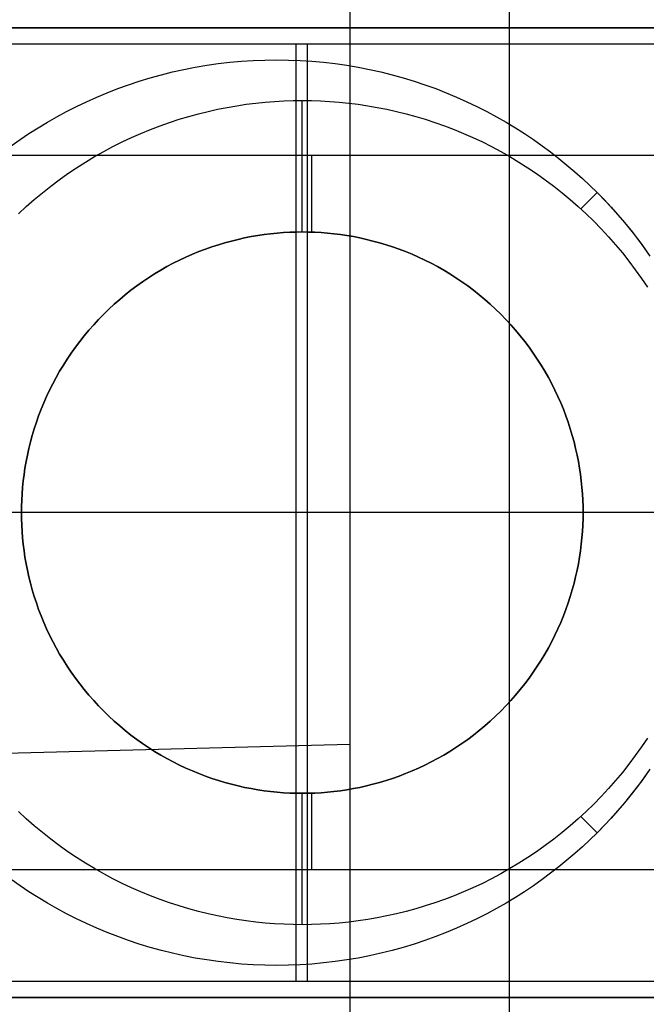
# Model space of a CAD drawing. Header units: millimetres. Extents: x -15 to 7, y 1 to 148.
# Tile 226 of 256: x -2.79 to -0.34, y 77.91 to 81.77. Entities that reach past the tile are written whole.
import ezdxf

# ---------------------------------------------------------------- set-up
doc = ezdxf.new("R2010")
doc.units = ezdxf.units.MM
doc.header["$MEASUREMENT"] = 0
doc.layers.add('Default', color=7, linetype='Continuous', true_color=0x000000)
doc.layers.add('Layer 01', color=7, linetype='Continuous', true_color=0x000000)

msp = doc.modelspace()

# ---------------------------------------------------------------- linework, layer by layer
at = {"layer": 'Default', "color": 7, "true_color": 0xffffff}
for points in [[(-0.8747, 64.8576), (-0.8747, 113.8766)], [(-1.4997, 113.8602), (-1.4997, 64.874)], [(-1.4997, 108.8312), (-1.4997, 61.875)], [(-1.4997, 107.6335), (-1.4997, 71.1007)], [(-3.7497, 78.8735), (-1.4997, 78.9325)]]:
    msp.add_lwpolyline(points, dxfattribs=at)
at = {"layer": 'Default', "color": 7, "true_color": 0xffffff, "extrusion": (0, 1, 0)}
msp.add_lwpolyline([(0.2497, -100.9118), (5.3497, -100.7782)], dxfattribs=at)
at = {"layer": 'Default', "color": 7, "true_color": 0xffffff, "extrusion": (1, 0, 0)}
msp.add_lwpolyline([(76.1325, -92.1459), (76.1946, -92.1452), (76.2573, -92.1431), (76.3205, -92.1396), (76.3841, -92.1346), (76.4481, -92.1281), (76.5124, -92.12), (76.5771, -92.1104), (76.642, -92.0992), (76.7071, -92.0863), (76.7723, -92.0718), (76.8376, -92.0557), (76.9029, -92.0378), (76.9682, -92.0183), (77.0334, -91.997), (77.0984, -91.974), (77.1631, -91.9493), (77.2276, -91.9229), (77.2917, -91.8947), (77.3553, -91.8647), (77.4185, -91.8331), (77.4811, -91.7997), (77.543, -91.7647), (77.6042, -91.7279), (77.6647, -91.6895), (77.7242, -91.6494), (77.7829, -91.6078), (77.8406, -91.5645), (77.8973, -91.5197), (77.9529, -91.4734), (78.0073, -91.4256), (78.0605, -91.3764), (78.1124, -91.3258), (78.163, -91.2739), (78.2122, -91.2207), (78.2599, -91.1663), (78.3063, -91.1107), (78.3511, -91.0541), (78.3943, -90.9964), (78.436, -90.9377), (78.4761, -90.8781), (78.5145, -90.8176), (78.5512, -90.7564), (78.5863, -90.6945), (78.6197, -90.6319), (78.6513, -90.5688), (78.6812, -90.5051), (78.7094, -90.441), (78.7359, -90.3766), (78.7606, -90.3118), (78.7836, -90.2468), (78.8048, -90.1816), (78.8244, -90.1163), (78.8422, -90.051), (78.8584, -89.9857), (78.8729, -89.9205), (78.8857, -89.8554), (78.8969, -89.7905), (78.9066, -89.7258), (78.9146, -89.6615), (78.9211, -89.5975), (78.9261, -89.5339), (78.9297, -89.4707), (78.9318, -89.408), (78.9325, -89.3459), (78.9318, -89.2838), (78.9297, -89.2211), (78.9261, -89.1579), (78.9211, -89.0943), (78.9146, -89.0303), (78.9066, -88.966), (78.8969, -88.9013), (78.8857, -88.8364), (78.8729, -88.7713), (78.8584, -88.7061), (78.8422, -88.6408), (78.8244, -88.5755), (78.8048, -88.5102), (78.7836, -88.445), (78.7606, -88.38), (78.7359, -88.3152), (78.7094, -88.2508), (78.6812, -88.1867), (78.6513, -88.123), (78.6197, -88.0599), (78.5863, -87.9973), (78.5512, -87.9354), (78.5145, -87.8742), (78.4761, -87.8137), (78.436, -87.7541), (78.3943, -87.6954), (78.3511, -87.6377), (78.3063, -87.5811), (78.2599, -87.5255), (78.2122, -87.4711), (78.163, -87.4179), (78.1124, -87.366), (78.0605, -87.3154), (78.0073, -87.2662), (77.9529, -87.2184), (77.8973, -87.1721), (77.8406, -87.1273), (77.7829, -87.084), (77.7242, -87.0424), (77.6647, -87.0023), (77.6042, -86.9639), (77.543, -86.9271), (77.4811, -86.8921), (77.4185, -86.8587), (77.3553, -86.8271), (77.2917, -86.7971), (77.2276, -86.7689), (77.1631, -86.7425), (77.0984, -86.7178), (77.0334, -86.6948), (76.9682, -86.6735), (76.9029, -86.654), (76.8376, -86.6361), (76.7723, -86.62), (76.7071, -86.6055), (76.642, -86.5926), (76.5771, -86.5814), (76.5124, -86.5718), (76.4481, -86.5637), (76.3841, -86.5572), (76.3205, -86.5522), (76.2573, -86.5487), (76.1946, -86.5466), (76.1325, -86.5459)], dxfattribs=at)
at = {"layer": 'Default', "color": 7, "true_color": 0xffffff, "extrusion": (1, 8.28335e-17, 7.92353e-17)}
msp.add_lwpolyline([(76.1325, -92.1164), (76.194, -92.1158), (76.256, -92.1137), (76.3185, -92.1102), (76.3814, -92.1052), (76.4447, -92.0988), (76.5084, -92.0908), (76.5724, -92.0813), (76.6366, -92.0702), (76.701, -92.0575), (76.7656, -92.0431), (76.8302, -92.0272), (76.8948, -92.0095), (76.9594, -91.9902), (77.0239, -91.9691), (77.0882, -91.9464), (77.1523, -91.9219), (77.2161, -91.8957), (77.2795, -91.8679), (77.3425, -91.8382), (77.405, -91.8069), (77.4669, -91.7739), (77.5282, -91.7392), (77.5887, -91.7028), (77.6485, -91.6648), (77.7075, -91.6252), (77.7656, -91.584), (77.8227, -91.5412), (77.8787, -91.4968), (77.9337, -91.451), (77.9875, -91.4037), (78.0402, -91.355), (78.0915, -91.305), (78.1416, -91.2536), (78.1903, -91.201), (78.2376, -91.1471), (78.2834, -91.0922), (78.3277, -91.0361), (78.3705, -90.979), (78.4118, -90.9209), (78.4514, -90.862), (78.4894, -90.8022), (78.5258, -90.7416), (78.5605, -90.6803), (78.5935, -90.6184), (78.6248, -90.5559), (78.6544, -90.4929), (78.6823, -90.4295), (78.7085, -90.3657), (78.7329, -90.3016), (78.7557, -90.2373), (78.7767, -90.1728), (78.7961, -90.1082), (78.8137, -90.0436), (78.8297, -89.979), (78.844, -89.9144), (78.8568, -89.85), (78.8679, -89.7858), (78.8774, -89.7219), (78.8854, -89.6582), (78.8918, -89.5948), (78.8968, -89.5319), (78.9003, -89.4694), (78.9023, -89.4074), (78.903, -89.3459), (78.9023, -89.2844), (78.9003, -89.2224), (78.8968, -89.1599), (78.8918, -89.097), (78.8854, -89.0336), (78.8774, -88.97), (78.8679, -88.906), (78.8568, -88.8418), (78.844, -88.7774), (78.8297, -88.7128), (78.8137, -88.6482), (78.7961, -88.5836), (78.7767, -88.519), (78.7557, -88.4545), (78.7329, -88.3902), (78.7085, -88.3261), (78.6823, -88.2623), (78.6544, -88.1989), (78.6248, -88.1359), (78.5935, -88.0734), (78.5605, -88.0115), (78.5258, -87.9502), (78.4894, -87.8896), (78.4514, -87.8298), (78.4118, -87.7709), (78.3705, -87.7128), (78.3277, -87.6557), (78.2834, -87.5996), (78.2376, -87.5447), (78.1903, -87.4908), (78.1416, -87.4382), (78.0915, -87.3868), (78.0402, -87.3368), (77.9875, -87.2881), (77.9337, -87.2408), (77.8787, -87.195), (77.8227, -87.1506), (77.7656, -87.1078), (77.7075, -87.0666), (77.6485, -87.027), (77.5887, -86.989), (77.5282, -86.9526), (77.4669, -86.9179), (77.405, -86.8849), (77.3425, -86.8536), (77.2795, -86.824), (77.2161, -86.7961), (77.1523, -86.7699), (77.0882, -86.7454), (77.0239, -86.7227), (76.9594, -86.7016), (76.8948, -86.6823), (76.8302, -86.6646), (76.7656, -86.6487), (76.701, -86.6343), (76.6366, -86.6216), (76.5724, -86.6105), (76.5084, -86.601), (76.4447, -86.593), (76.3814, -86.5866), (76.3185, -86.5816), (76.256, -86.5781), (76.194, -86.576), (76.1325, -86.5754)], dxfattribs=at)
at = {"layer": 'Layer 01'}
for points in [[(3.8392, 81.7401), (-4.1566, 81.7401)], [(3.8392, 81.7401), (-4.1566, 81.7401)], [(3.8392, 81.7401), (-3.9765, 81.7401)], [(3.8392, 81.7401), (-3.9765, 81.7401)], [(-3.1984, 81.7401), (2.9016, 81.7401)], [(-3.1984, 81.7401), (2.9016, 81.7401)], [(0.2355, 81.6765), (-3.5692, 81.6765)], [(-0.3386, 81.6765), (-3.0832, 81.6765)], [(-1.7109, 81.6765), (-1.7109, 78.0037)], [(-1.6669, 81.6765), (-1.6669, 78.0037)], [(-2.8257, 81.2781), (-2.7916, 81.3021), (-2.7567, 81.3255), (-2.721, 81.3483), (-2.6845, 81.3703), (-2.6472, 81.3916), (-2.6092, 81.4121), (-2.5704, 81.4318), (-2.531, 81.4506), (-2.4909, 81.4685), (-2.4502, 81.4856), (-2.4088, 81.5016), (-2.3669, 81.5168), (-2.3244, 81.5309), (-2.2814, 81.544), (-2.238, 81.556), (-2.1941, 81.567), (-2.1498, 81.5768), (-2.1051, 81.5856), (-2.0601, 81.5932), (-2.0149, 81.5997), (-1.9694, 81.605), (-1.9238, 81.6091), (-1.878, 81.6121), (-1.8321, 81.6139), (-1.7862, 81.6145), (-1.7402, 81.6139), (-1.6944, 81.6121), (-1.6486, 81.6091), (-1.6029, 81.605), (-1.5575, 81.5997), (-1.5122, 81.5932), (-1.4672, 81.5856), (-1.4226, 81.5768), (-1.3783, 81.567), (-1.3344, 81.556), (-1.2909, 81.544), (-1.2479, 81.5309), (-1.2055, 81.5168), (-1.1635, 81.5016), (-1.1222, 81.4856), (-1.0814, 81.4685), (-1.0413, 81.4506), (-1.0019, 81.4318), (-0.9632, 81.4121), (-0.9252, 81.3916), (-0.8879, 81.3703), (-0.8514, 81.3483), (-0.8157, 81.3255), (-0.7807, 81.3021), (-0.7466, 81.2781), (-0.7134, 81.2534), (-0.6809, 81.2282), (-0.6493, 81.2024), (-0.6186, 81.1762), (-0.5887, 81.1495), (-0.5597, 81.1223), (-0.5315, 81.0948), (-0.504, 81.0666), (-0.4768, 81.0376), (-0.4501, 81.0077), (-0.4238, 80.977), (-0.3981, 80.9454), (-0.3728, 80.9129), (-0.3482, 80.8796), (-0.3241, 80.8455)], [(-2.8257, 81.2781), (-2.7916, 81.3021), (-2.7567, 81.3255), (-2.721, 81.3483), (-2.6845, 81.3703), (-2.6472, 81.3916), (-2.6092, 81.4121), (-2.5704, 81.4318), (-2.531, 81.4506), (-2.4909, 81.4685), (-2.4502, 81.4856), (-2.4088, 81.5016), (-2.3669, 81.5168), (-2.3244, 81.5309), (-2.2814, 81.544), (-2.238, 81.556), (-2.1941, 81.567), (-2.1498, 81.5768), (-2.1051, 81.5856), (-2.0601, 81.5932), (-2.0149, 81.5997), (-1.9694, 81.605), (-1.9238, 81.6091), (-1.878, 81.6121), (-1.8321, 81.6139), (-1.7862, 81.6145), (-1.7402, 81.6139), (-1.6944, 81.6121), (-1.6486, 81.6091), (-1.6029, 81.605), (-1.5575, 81.5997), (-1.5122, 81.5932), (-1.4672, 81.5856), (-1.4226, 81.5768), (-1.3783, 81.567), (-1.3344, 81.556), (-1.2909, 81.544), (-1.2479, 81.5309), (-1.2055, 81.5168), (-1.1635, 81.5016), (-1.1222, 81.4856), (-1.0814, 81.4685), (-1.0413, 81.4506), (-1.0019, 81.4318), (-0.9632, 81.4121), (-0.9252, 81.3916), (-0.8879, 81.3703), (-0.8514, 81.3483), (-0.8157, 81.3255), (-0.7807, 81.3021), (-0.7466, 81.2781), (-0.7134, 81.2534), (-0.6809, 81.2282), (-0.6493, 81.2024), (-0.6186, 81.1762), (-0.5887, 81.1495), (-0.5597, 81.1223), (-0.5315, 81.0948), (-0.4949, 81.0571), (-0.459, 81.0178), (-0.4239, 80.9771), (-0.3897, 80.9348), (-0.3565, 80.891), (-0.3243, 80.8458)], [(-2.8257, 81.2781), (-2.7916, 81.3021), (-2.7567, 81.3255), (-2.721, 81.3483), (-2.6845, 81.3703), (-2.6472, 81.3916), (-2.6092, 81.4121), (-2.5704, 81.4318), (-2.531, 81.4506), (-2.4909, 81.4685), (-2.4502, 81.4856), (-2.4088, 81.5016), (-2.3669, 81.5168), (-2.3244, 81.5309), (-2.2814, 81.544), (-2.238, 81.556), (-2.1941, 81.567), (-2.1498, 81.5768), (-2.1051, 81.5856), (-2.0601, 81.5932), (-2.0149, 81.5997), (-1.9694, 81.605), (-1.9238, 81.6091), (-1.878, 81.6121), (-1.8321, 81.6139), (-1.7862, 81.6145), (-1.7402, 81.6139), (-1.6944, 81.6121), (-1.6486, 81.6091), (-1.6029, 81.605), (-1.5575, 81.5997), (-1.5122, 81.5932), (-1.4672, 81.5856), (-1.4226, 81.5768), (-1.3783, 81.567), (-1.3344, 81.556), (-1.2909, 81.544), (-1.2479, 81.5309), (-1.2055, 81.5168), (-1.1635, 81.5016), (-1.1222, 81.4856), (-1.0814, 81.4685), (-1.0413, 81.4506), (-1.0019, 81.4318), (-0.9632, 81.4121), (-0.9252, 81.3916), (-0.8879, 81.3703), (-0.8514, 81.3483), (-0.8157, 81.3255), (-0.7807, 81.3021), (-0.7466, 81.2781), (-0.7134, 81.2534), (-0.6809, 81.2282), (-0.6493, 81.2024), (-0.6186, 81.1762), (-0.5887, 81.1495), (-0.5597, 81.1223), (-0.5315, 81.0948), (-0.504, 81.0666), (-0.4768, 81.0376), (-0.4501, 81.0077), (-0.4238, 80.977), (-0.3981, 80.9454), (-0.3728, 80.9129), (-0.3482, 80.8796), (-0.3241, 80.8455)], [(-2.7982, 81.0113), (-2.7675, 81.0396), (-2.7362, 81.0672), (-2.7041, 81.0939), (-2.6714, 81.1198), (-2.6381, 81.1447), (-2.6043, 81.1687), (-2.5699, 81.1918), (-2.5351, 81.214), (-2.4998, 81.2352), (-2.464, 81.2554), (-2.4279, 81.2747), (-2.3915, 81.2929), (-2.3548, 81.3102), (-2.3178, 81.3265), (-2.2807, 81.3417), (-2.2433, 81.356), (-2.2058, 81.3692), (-2.1682, 81.3815), (-2.1306, 81.3928), (-2.0929, 81.4031), (-2.0552, 81.4124), (-2.0176, 81.4207), (-1.98, 81.4281), (-1.9426, 81.4346), (-1.9053, 81.4402), (-1.8682, 81.4448), (-1.8313, 81.4486), (-1.7946, 81.4515), (-1.7582, 81.4535), (-1.722, 81.4547), (-1.6862, 81.4551), (-1.6503, 81.4547), (-1.6142, 81.4535), (-1.5777, 81.4515), (-1.5411, 81.4486), (-1.5041, 81.4448), (-1.467, 81.4402), (-1.4297, 81.4346), (-1.3923, 81.4281), (-1.3548, 81.4207), (-1.3171, 81.4124), (-1.2795, 81.4031), (-1.2418, 81.3928), (-1.2041, 81.3815), (-1.1665, 81.3692), (-1.1291, 81.356), (-1.0917, 81.3417), (-1.0545, 81.3265), (-1.0175, 81.3102), (-0.9808, 81.2929), (-0.9444, 81.2747), (-0.9083, 81.2554), (-0.8726, 81.2352), (-0.8373, 81.214), (-0.8024, 81.1918), (-0.7681, 81.1687), (-0.7342, 81.1447), (-0.7009, 81.1198), (-0.6682, 81.0939), (-0.6362, 81.0672), (-0.6048, 81.0396), (-0.5741, 81.0113), (-0.5442, 80.9821), (-0.515, 80.9521), (-0.4866, 80.9215), (-0.4591, 80.8901), (-0.4324, 80.858), (-0.4065, 80.8253), (-0.3816, 80.7921), (-0.3575, 80.7582), (-0.3344, 80.7238)], [(-1.6862, 80.9401), (-1.6862, 81.4551)], [(0.3516, 81.2401), (-3.6484, 81.2401)], [(0.3516, 81.2401), (-3.6484, 81.2401)], [(0.3516, 81.2401), (-3.6484, 81.2401)], [(-1.6484, 80.9394), (-1.6484, 81.2401)], [(-0.5953, 81.031), (-0.5315, 81.0948)], [(0.2355, 79.8401), (-3.5692, 79.8401)], [(-2.7862, 79.8401), (-3.3012, 79.8401)], [(-2.7862, 79.8401), (-3.2485, 79.8401)], [(-0.3386, 79.8401), (-3.0832, 79.8401)], [(-0.0712, 79.8401), (-0.5862, 79.8401)], [(0.3516, 79.8401), (-0.5862, 79.8401)], [(-0.3344, 78.9563), (-0.3575, 78.922), (-0.3816, 78.8881), (-0.4065, 78.8548), (-0.4324, 78.8222), (-0.4591, 78.7901), (-0.4866, 78.7587), (-0.515, 78.7281), (-0.5442, 78.6981), (-0.5741, 78.6689), (-0.6048, 78.6405), (-0.6362, 78.613), (-0.6682, 78.5863), (-0.7009, 78.5604), (-0.7342, 78.5355), (-0.7681, 78.5114), (-0.8024, 78.4883), (-0.8373, 78.4662), (-0.8726, 78.445), (-0.9083, 78.4248), (-0.9444, 78.4055), (-0.9808, 78.3873), (-1.0175, 78.37), (-1.0545, 78.3537), (-1.0917, 78.3385), (-1.1291, 78.3242), (-1.1665, 78.311), (-1.2041, 78.2987), (-1.2418, 78.2874), (-1.2795, 78.2771), (-1.3171, 78.2678), (-1.3548, 78.2595), (-1.3923, 78.252), (-1.4297, 78.2456), (-1.467, 78.24), (-1.5041, 78.2354), (-1.5411, 78.2316), (-1.5777, 78.2287), (-1.6142, 78.2267), (-1.6503, 78.2255), (-1.6862, 78.2251), (-1.722, 78.2255), (-1.7582, 78.2267), (-1.7946, 78.2287), (-1.8313, 78.2316), (-1.8682, 78.2354), (-1.9053, 78.24), (-1.9426, 78.2456), (-1.98, 78.252), (-2.0176, 78.2595), (-2.0552, 78.2678), (-2.0929, 78.2771), (-2.1306, 78.2874), (-2.1682, 78.2987), (-2.2058, 78.311), (-2.2433, 78.3242), (-2.2807, 78.3385), (-2.3178, 78.3537), (-2.3548, 78.37), (-2.3915, 78.3873), (-2.4279, 78.4055), (-2.464, 78.4248), (-2.4998, 78.445), (-2.5351, 78.4662), (-2.5699, 78.4883), (-2.6043, 78.5114), (-2.6381, 78.5355), (-2.6714, 78.5604), (-2.7041, 78.5863), (-2.7362, 78.613), (-2.7675, 78.6405), (-2.7982, 78.6689)], [(-0.3241, 78.8347), (-0.3482, 78.8006), (-0.3728, 78.7673), (-0.3981, 78.7348), (-0.4238, 78.7032), (-0.4501, 78.6725), (-0.4768, 78.6426), (-0.504, 78.6136), (-0.5315, 78.5854), (-0.5597, 78.5579), (-0.5887, 78.5307), (-0.6186, 78.504), (-0.6493, 78.4777), (-0.6809, 78.452), (-0.7134, 78.4268), (-0.7466, 78.4021), (-0.7807, 78.3781), (-0.8157, 78.3546), (-0.8514, 78.3319), (-0.8879, 78.3099), (-0.9252, 78.2886), (-0.9632, 78.2681), (-1.0019, 78.2484), (-1.0413, 78.2296), (-1.0814, 78.2117), (-1.1222, 78.1946), (-1.1635, 78.1785), (-1.2055, 78.1634), (-1.2479, 78.1493), (-1.2909, 78.1362), (-1.3344, 78.1242), (-1.3783, 78.1132), (-1.4226, 78.1034), (-1.4672, 78.0946), (-1.5122, 78.087), (-1.5575, 78.0805), (-1.6029, 78.0752), (-1.6486, 78.071), (-1.6944, 78.0681), (-1.7402, 78.0663), (-1.7862, 78.0657), (-1.8321, 78.0663), (-1.878, 78.0681), (-1.9238, 78.071), (-1.9694, 78.0752), (-2.0149, 78.0805), (-2.0601, 78.087), (-2.1051, 78.0946), (-2.1498, 78.1034), (-2.1941, 78.1132), (-2.238, 78.1242), (-2.2814, 78.1362), (-2.3244, 78.1493), (-2.3669, 78.1634), (-2.4088, 78.1785), (-2.4502, 78.1946), (-2.4909, 78.2117), (-2.531, 78.2296), (-2.5704, 78.2484), (-2.6092, 78.2681), (-2.6472, 78.2886), (-2.6845, 78.3099), (-2.721, 78.3319), (-2.7567, 78.3546), (-2.7916, 78.3781), (-2.8257, 78.4021)], [(-0.3241, 78.8347), (-0.3482, 78.8006), (-0.3728, 78.7673), (-0.3981, 78.7348), (-0.4238, 78.7032), (-0.4501, 78.6725), (-0.4768, 78.6426), (-0.504, 78.6136), (-0.5315, 78.5854), (-0.5597, 78.5579), (-0.5887, 78.5307), (-0.6186, 78.504), (-0.6493, 78.4777), (-0.6809, 78.452), (-0.7134, 78.4268), (-0.7466, 78.4021), (-0.7807, 78.3781), (-0.8157, 78.3546), (-0.8514, 78.3319), (-0.8879, 78.3099), (-0.9252, 78.2886), (-0.9632, 78.2681), (-1.0019, 78.2484), (-1.0413, 78.2296), (-1.0814, 78.2117), (-1.1222, 78.1946), (-1.1635, 78.1785), (-1.2055, 78.1634), (-1.2479, 78.1493), (-1.2909, 78.1362), (-1.3344, 78.1242), (-1.3783, 78.1132), (-1.4226, 78.1034), (-1.4672, 78.0946), (-1.5122, 78.087), (-1.5575, 78.0805), (-1.6029, 78.0752), (-1.6486, 78.071), (-1.6944, 78.0681), (-1.7402, 78.0663), (-1.7862, 78.0657), (-1.8321, 78.0663), (-1.878, 78.0681), (-1.9238, 78.071), (-1.9694, 78.0752), (-2.0149, 78.0805), (-2.0601, 78.087), (-2.1051, 78.0946), (-2.1498, 78.1034), (-2.1941, 78.1132), (-2.238, 78.1242), (-2.2814, 78.1362), (-2.3244, 78.1493), (-2.3669, 78.1634), (-2.4088, 78.1785), (-2.4502, 78.1946), (-2.4909, 78.2117), (-2.531, 78.2296), (-2.5704, 78.2484), (-2.6092, 78.2681), (-2.6472, 78.2886), (-2.6845, 78.3099), (-2.721, 78.3319), (-2.7567, 78.3546), (-2.7916, 78.3781), (-2.8257, 78.4021)], [(-0.3243, 78.8344), (-0.3565, 78.7891), (-0.3897, 78.7454), (-0.4239, 78.7031), (-0.459, 78.6623), (-0.4949, 78.6231), (-0.5315, 78.5854), (-0.5597, 78.5579), (-0.5887, 78.5307), (-0.6186, 78.504), (-0.6493, 78.4777), (-0.6809, 78.452), (-0.7134, 78.4268), (-0.7466, 78.4021), (-0.7807, 78.3781), (-0.8157, 78.3546), (-0.8514, 78.3319), (-0.8879, 78.3099), (-0.9252, 78.2886), (-0.9632, 78.2681), (-1.0019, 78.2484), (-1.0413, 78.2296), (-1.0814, 78.2117), (-1.1222, 78.1946), (-1.1635, 78.1785), (-1.2055, 78.1634), (-1.2479, 78.1493), (-1.2909, 78.1362), (-1.3344, 78.1242), (-1.3783, 78.1132), (-1.4226, 78.1034), (-1.4672, 78.0946), (-1.5122, 78.087), (-1.5575, 78.0805), (-1.6029, 78.0752), (-1.6486, 78.071), (-1.6944, 78.0681), (-1.7402, 78.0663), (-1.7862, 78.0657), (-1.8321, 78.0663), (-1.878, 78.0681), (-1.9238, 78.071), (-1.9694, 78.0752), (-2.0149, 78.0805), (-2.0601, 78.087), (-2.1051, 78.0946), (-2.1498, 78.1034), (-2.1941, 78.1132), (-2.238, 78.1242), (-2.2814, 78.1362), (-2.3244, 78.1493), (-2.3669, 78.1634), (-2.4088, 78.1785), (-2.4502, 78.1946), (-2.4909, 78.2117), (-2.531, 78.2296), (-2.5704, 78.2484), (-2.6092, 78.2681), (-2.6472, 78.2886), (-2.6845, 78.3099), (-2.721, 78.3319), (-2.7567, 78.3546), (-2.7916, 78.3781), (-2.8257, 78.4021)], [(-1.6862, 78.2251), (-1.6862, 78.7401)], [(-1.6484, 78.4401), (-1.6484, 78.7407)], [(-0.5315, 78.5854), (-0.5953, 78.6492)], [(0.3516, 78.4401), (-3.6484, 78.4401)], [(0.3516, 78.4401), (-3.6484, 78.4401)], [(0.3516, 78.4401), (-3.6484, 78.4401)], [(-3.5692, 78.0037), (0.2355, 78.0037)], [(-3.0832, 78.0037), (-0.3386, 78.0037)], [(3.8392, 77.9401), (-4.1566, 77.9401)], [(3.8392, 77.9401), (-4.1566, 77.9401)], [(3.8392, 77.9401), (-3.9765, 77.9401)], [(3.8392, 77.9401), (-3.9765, 77.9401)], [(-3.1984, 77.9401), (2.9016, 77.9401)], [(-3.1984, 77.9401), (2.9016, 77.9401)]]:
    msp.add_lwpolyline(points, dxfattribs=at)
at = {"layer": 'Layer 01', "extrusion": (1, 0, 0)}
for points in [[(81.6765, -18.0229), (81.6765, -17.7456)], [(81.2401, -29.3159), (81.2401, -21.838)], [(81.0948, -8.9756), (81.0948, -17.7336)], [(80.9401, -21.8159), (80.9401, -17.7336)], [(80.9401, -21.838), (80.9401, -21.8159)], [(80.9401, -29.3159), (80.9401, -21.838)], [(79.8401, -21.838), (79.8401, -21.8159)], [(79.8401, -29.3159), (79.8401, -21.838)], [(79.8401, -21.8159), (79.8401, -17.7336)], [(79.8401, -21.8159), (79.8401, -17.7336)], [(79.8401, -21.838), (79.8401, -21.8159)], [(79.8401, -29.3159), (79.8401, -21.838)], [(78.7401, -21.8159), (78.7401, -17.7336)], [(78.7401, -21.838), (78.7401, -21.8159)], [(78.7401, -29.3159), (78.7401, -21.838)], [(78.5854, -8.9756), (78.5854, -17.7336)], [(78.4401, -29.3159), (78.4401, -21.838)], [(78.0037, -18.0229), (78.0037, -17.7456)]]:
    msp.add_lwpolyline(points, dxfattribs=at)
at = {"layer": 'Layer 01'}
for points in [[(-2.7862, 79.8401), (-2.7859, 79.8645), (-2.7851, 79.8891), (-2.7837, 79.9139), (-2.7817, 79.9389), (-2.7792, 79.9641), (-2.776, 79.9894), (-2.7722, 80.0148), (-2.7678, 80.0403), (-2.7628, 80.0658), (-2.7571, 80.0914), (-2.7507, 80.1171), (-2.7437, 80.1428), (-2.736, 80.1684), (-2.7277, 80.194), (-2.7187, 80.2196), (-2.7089, 80.245), (-2.6985, 80.2703), (-2.6875, 80.2955), (-2.6757, 80.3205), (-2.6633, 80.3453), (-2.6502, 80.3699), (-2.6364, 80.3942), (-2.622, 80.4183), (-2.6069, 80.442), (-2.5911, 80.4654), (-2.5748, 80.4885), (-2.5578, 80.5112), (-2.5402, 80.5334), (-2.522, 80.5553), (-2.5032, 80.5766), (-2.4839, 80.5975), (-2.464, 80.6179), (-2.4436, 80.6378), (-2.4227, 80.6571), (-2.4013, 80.6759), (-2.3795, 80.6941), (-2.3572, 80.7117), (-2.3346, 80.7287), (-2.3115, 80.7451), (-2.2881, 80.7608), (-2.2644, 80.7759), (-2.2403, 80.7903), (-2.216, 80.8041), (-2.1914, 80.8172), (-2.1666, 80.8296), (-2.1416, 80.8414), (-2.1164, 80.8525), (-2.0911, 80.8629), (-2.0656, 80.8726), (-2.0401, 80.8816), (-2.0145, 80.89), (-1.9888, 80.8976), (-1.9632, 80.9046), (-1.9375, 80.911), (-1.9119, 80.9167), (-1.8863, 80.9217), (-1.8608, 80.9261), (-1.8354, 80.9299), (-1.8102, 80.9331), (-1.785, 80.9356), (-1.76, 80.9376), (-1.7352, 80.939), (-1.7106, 80.9398), (-1.6862, 80.9401), (-1.6618, 80.9398), (-1.6371, 80.939), (-1.6123, 80.9376), (-1.5873, 80.9356), (-1.5622, 80.9331), (-1.5369, 80.9299), (-1.5115, 80.9261), (-1.486, 80.9217), (-1.4604, 80.9167), (-1.4348, 80.911), (-1.4092, 80.9046), (-1.3835, 80.8976), (-1.3579, 80.89), (-1.3323, 80.8816), (-1.3067, 80.8726), (-1.2813, 80.8629), (-1.2559, 80.8525), (-1.2308, 80.8414), (-1.2058, 80.8296), (-1.181, 80.8172), (-1.1564, 80.8041), (-1.132, 80.7903), (-1.108, 80.7759), (-1.0842, 80.7608), (-1.0608, 80.7451), (-1.0378, 80.7287), (-1.0151, 80.7117), (-0.9928, 80.6941), (-0.971, 80.6759), (-0.9496, 80.6571), (-0.9288, 80.6378), (-0.9084, 80.6179), (-0.8885, 80.5975), (-0.8692, 80.5766), (-0.8504, 80.5553), (-0.8322, 80.5334), (-0.8146, 80.5112), (-0.7976, 80.4885), (-0.7812, 80.4654), (-0.7655, 80.442), (-0.7504, 80.4183), (-0.7359, 80.3942), (-0.7222, 80.3699), (-0.7091, 80.3453), (-0.6966, 80.3205), (-0.6849, 80.2955), (-0.6738, 80.2703), (-0.6634, 80.245), (-0.6537, 80.2196), (-0.6447, 80.194), (-0.6363, 80.1684), (-0.6286, 80.1428), (-0.6216, 80.1171), (-0.6153, 80.0914), (-0.6096, 80.0658), (-0.6045, 80.0403), (-0.6001, 80.0148), (-0.5963, 79.9894), (-0.5932, 79.9641), (-0.5906, 79.9389), (-0.5887, 79.9139), (-0.5873, 79.8891), (-0.5864, 79.8645), (-0.5862, 79.8401), (-0.5864, 79.8157), (-0.5873, 79.7911), (-0.5887, 79.7662), (-0.5906, 79.7413), (-0.5932, 79.7161), (-0.5963, 79.6908), (-0.6001, 79.6654), (-0.6045, 79.6399), (-0.6096, 79.6144), (-0.6153, 79.5887), (-0.6216, 79.5631), (-0.6286, 79.5374), (-0.6363, 79.5118), (-0.6447, 79.4862), (-0.6537, 79.4606), (-0.6634, 79.4352), (-0.6738, 79.4099), (-0.6849, 79.3847), (-0.6966, 79.3597), (-0.7091, 79.3349), (-0.7222, 79.3103), (-0.7359, 79.286), (-0.7504, 79.2619), (-0.7655, 79.2382), (-0.7812, 79.2148), (-0.7976, 79.1917), (-0.8146, 79.169), (-0.8322, 79.1468), (-0.8504, 79.1249), (-0.8692, 79.1036), (-0.8885, 79.0827), (-0.9084, 79.0623), (-0.9288, 79.0424), (-0.9496, 79.0231), (-0.971, 79.0043), (-0.9928, 78.9861), (-1.0151, 78.9685), (-1.0378, 78.9515), (-1.0608, 78.9351), (-1.0842, 78.9194), (-1.108, 78.9043), (-1.132, 78.8899), (-1.1564, 78.8761), (-1.181, 78.863), (-1.2058, 78.8505), (-1.2308, 78.8388), (-1.2559, 78.8277), (-1.2813, 78.8173), (-1.3067, 78.8076), (-1.3323, 78.7986), (-1.3579, 78.7902), (-1.3835, 78.7826), (-1.4092, 78.7755), (-1.4348, 78.7692), (-1.4604, 78.7635), (-1.486, 78.7585), (-1.5115, 78.754), (-1.5369, 78.7503), (-1.5622, 78.7471), (-1.5873, 78.7445), (-1.6123, 78.7426), (-1.6371, 78.7412), (-1.6618, 78.7404), (-1.6862, 78.7401), (-1.7106, 78.7404), (-1.7352, 78.7412), (-1.76, 78.7426), (-1.785, 78.7445), (-1.8102, 78.7471), (-1.8354, 78.7503), (-1.8608, 78.754), (-1.8863, 78.7585), (-1.9119, 78.7635), (-1.9375, 78.7692), (-1.9632, 78.7755), (-1.9888, 78.7826), (-2.0145, 78.7902), (-2.0401, 78.7986), (-2.0656, 78.8076), (-2.0911, 78.8173), (-2.1164, 78.8277), (-2.1416, 78.8388), (-2.1666, 78.8505), (-2.1914, 78.863), (-2.216, 78.8761), (-2.2403, 78.8899), (-2.2644, 78.9043), (-2.2881, 78.9194), (-2.3115, 78.9351), (-2.3346, 78.9515), (-2.3572, 78.9685), (-2.3795, 78.9861), (-2.4013, 79.0043), (-2.4227, 79.0231), (-2.4436, 79.0424), (-2.464, 79.0623), (-2.4839, 79.0827), (-2.5032, 79.1036), (-2.522, 79.1249), (-2.5402, 79.1468), (-2.5578, 79.169), (-2.5748, 79.1917), (-2.5911, 79.2148), (-2.6069, 79.2382), (-2.622, 79.2619), (-2.6364, 79.286), (-2.6502, 79.3103), (-2.6633, 79.3349), (-2.6757, 79.3597), (-2.6875, 79.3847), (-2.6985, 79.4099), (-2.7089, 79.4352), (-2.7187, 79.4606), (-2.7277, 79.4862), (-2.736, 79.5118), (-2.7437, 79.5374), (-2.7507, 79.5631), (-2.7571, 79.5887), (-2.7628, 79.6144), (-2.7678, 79.6399), (-2.7722, 79.6654), (-2.776, 79.6908), (-2.7792, 79.7161), (-2.7817, 79.7413), (-2.7837, 79.7662), (-2.7851, 79.7911), (-2.7859, 79.8157)], [(-2.7862, 79.8401), (-2.7859, 79.8157), (-2.7851, 79.7911), (-2.7837, 79.7662), (-2.7817, 79.7413), (-2.7792, 79.7161), (-2.776, 79.6908), (-2.7722, 79.6654), (-2.7678, 79.6399), (-2.7628, 79.6144), (-2.7571, 79.5887), (-2.7507, 79.5631), (-2.7437, 79.5374), (-2.736, 79.5118), (-2.7277, 79.4862), (-2.7187, 79.4606), (-2.7089, 79.4352), (-2.6985, 79.4099), (-2.6875, 79.3847), (-2.6757, 79.3597), (-2.6633, 79.3349), (-2.6502, 79.3103), (-2.6364, 79.286), (-2.622, 79.2619), (-2.6069, 79.2382), (-2.5911, 79.2148), (-2.5748, 79.1917), (-2.5578, 79.169), (-2.5402, 79.1468), (-2.522, 79.1249), (-2.5032, 79.1036), (-2.4839, 79.0827), (-2.464, 79.0623), (-2.4436, 79.0424), (-2.4227, 79.0231), (-2.4013, 79.0043), (-2.3795, 78.9861), (-2.3572, 78.9685), (-2.3346, 78.9515), (-2.3115, 78.9351), (-2.2881, 78.9194), (-2.2644, 78.9043), (-2.2403, 78.8899), (-2.216, 78.8761), (-2.1914, 78.863), (-2.1666, 78.8505), (-2.1416, 78.8388), (-2.1164, 78.8277), (-2.0911, 78.8173), (-2.0656, 78.8076), (-2.0401, 78.7986), (-2.0145, 78.7902), (-1.9888, 78.7826), (-1.9632, 78.7755), (-1.9375, 78.7692), (-1.9119, 78.7635), (-1.8863, 78.7585), (-1.8608, 78.754), (-1.8354, 78.7503), (-1.8102, 78.7471), (-1.785, 78.7445), (-1.76, 78.7426), (-1.7352, 78.7412), (-1.7106, 78.7404), (-1.6862, 78.7401), (-1.6618, 78.7404), (-1.6371, 78.7412), (-1.6123, 78.7426), (-1.5873, 78.7445), (-1.5622, 78.7471), (-1.5369, 78.7503), (-1.5115, 78.754), (-1.486, 78.7585), (-1.4604, 78.7635), (-1.4348, 78.7692), (-1.4092, 78.7755), (-1.3835, 78.7826), (-1.3579, 78.7902), (-1.3323, 78.7986), (-1.3067, 78.8076), (-1.2813, 78.8173), (-1.2559, 78.8277), (-1.2308, 78.8388), (-1.2058, 78.8505), (-1.181, 78.863), (-1.1564, 78.8761), (-1.132, 78.8899), (-1.108, 78.9043), (-1.0842, 78.9194), (-1.0608, 78.9351), (-1.0378, 78.9515), (-1.0151, 78.9685), (-0.9928, 78.9861), (-0.971, 79.0043), (-0.9496, 79.0231), (-0.9288, 79.0424), (-0.9084, 79.0623), (-0.8885, 79.0827), (-0.8692, 79.1036), (-0.8504, 79.1249), (-0.8322, 79.1468), (-0.8146, 79.169), (-0.7976, 79.1917), (-0.7812, 79.2148), (-0.7655, 79.2382), (-0.7504, 79.2619), (-0.7359, 79.286), (-0.7222, 79.3103), (-0.7091, 79.3349), (-0.6966, 79.3597), (-0.6849, 79.3847), (-0.6738, 79.4099), (-0.6634, 79.4352), (-0.6537, 79.4606), (-0.6447, 79.4862), (-0.6363, 79.5118), (-0.6286, 79.5374), (-0.6216, 79.5631), (-0.6153, 79.5887), (-0.6096, 79.6144), (-0.6045, 79.6399), (-0.6001, 79.6654), (-0.5963, 79.6908), (-0.5932, 79.7161), (-0.5906, 79.7413), (-0.5887, 79.7662), (-0.5873, 79.7911), (-0.5864, 79.8157), (-0.5862, 79.8401), (-0.5864, 79.8645), (-0.5873, 79.8891), (-0.5887, 79.9139), (-0.5906, 79.9389), (-0.5932, 79.9641), (-0.5963, 79.9894), (-0.6001, 80.0148), (-0.6045, 80.0403), (-0.6096, 80.0658), (-0.6153, 80.0914), (-0.6216, 80.1171), (-0.6286, 80.1428), (-0.6363, 80.1684), (-0.6447, 80.194), (-0.6537, 80.2196), (-0.6634, 80.245), (-0.6738, 80.2703), (-0.6849, 80.2955), (-0.6966, 80.3205), (-0.7091, 80.3453), (-0.7222, 80.3699), (-0.7359, 80.3942), (-0.7504, 80.4183), (-0.7655, 80.442), (-0.7812, 80.4654), (-0.7976, 80.4885), (-0.8146, 80.5112), (-0.8322, 80.5334), (-0.8504, 80.5553), (-0.8692, 80.5766), (-0.8885, 80.5975), (-0.9084, 80.6179), (-0.9288, 80.6378), (-0.9496, 80.6571), (-0.971, 80.6759), (-0.9928, 80.6941), (-1.0151, 80.7117), (-1.0378, 80.7287), (-1.0608, 80.7451), (-1.0842, 80.7608), (-1.108, 80.7759), (-1.132, 80.7903), (-1.1564, 80.8041), (-1.181, 80.8172), (-1.2058, 80.8296), (-1.2308, 80.8414), (-1.2559, 80.8525), (-1.2813, 80.8629), (-1.3067, 80.8726), (-1.3323, 80.8816), (-1.3579, 80.89), (-1.3835, 80.8976), (-1.4092, 80.9046), (-1.4348, 80.911), (-1.4604, 80.9167), (-1.486, 80.9217), (-1.5115, 80.9261), (-1.5369, 80.9299), (-1.5622, 80.9331), (-1.5873, 80.9356), (-1.6123, 80.9376), (-1.6371, 80.939), (-1.6618, 80.9398), (-1.6862, 80.9401), (-1.7106, 80.9398), (-1.7352, 80.939), (-1.76, 80.9376), (-1.785, 80.9356), (-1.8102, 80.9331), (-1.8354, 80.9299), (-1.8608, 80.9261), (-1.8863, 80.9217), (-1.9119, 80.9167), (-1.9375, 80.911), (-1.9632, 80.9046), (-1.9888, 80.8976), (-2.0145, 80.89), (-2.0401, 80.8816), (-2.0656, 80.8726), (-2.0911, 80.8629), (-2.1164, 80.8525), (-2.1416, 80.8414), (-2.1666, 80.8296), (-2.1914, 80.8172), (-2.216, 80.8041), (-2.2403, 80.7903), (-2.2644, 80.7759), (-2.2881, 80.7608), (-2.3115, 80.7451), (-2.3346, 80.7287), (-2.3572, 80.7117), (-2.3795, 80.6941), (-2.4013, 80.6759), (-2.4227, 80.6571), (-2.4436, 80.6378), (-2.464, 80.6179), (-2.4839, 80.5975), (-2.5032, 80.5766), (-2.522, 80.5553), (-2.5402, 80.5334), (-2.5578, 80.5112), (-2.5748, 80.4885), (-2.5911, 80.4654), (-2.6069, 80.442), (-2.622, 80.4183), (-2.6364, 80.3942), (-2.6502, 80.3699), (-2.6633, 80.3453), (-2.6757, 80.3205), (-2.6875, 80.2955), (-2.6985, 80.2703), (-2.7089, 80.245), (-2.7187, 80.2196), (-2.7277, 80.194), (-2.736, 80.1684), (-2.7437, 80.1428), (-2.7507, 80.1171), (-2.7571, 80.0914), (-2.7628, 80.0658), (-2.7678, 80.0403), (-2.7722, 80.0148), (-2.776, 79.9894), (-2.7792, 79.9641), (-2.7817, 79.9389), (-2.7837, 79.9139), (-2.7851, 79.8891), (-2.7859, 79.8645)], [(-2.7862, 79.8401), (-2.7859, 79.8157), (-2.7851, 79.7911), (-2.7837, 79.7662), (-2.7817, 79.7413), (-2.7792, 79.7161), (-2.776, 79.6908), (-2.7722, 79.6654), (-2.7678, 79.6399), (-2.7628, 79.6144), (-2.7571, 79.5887), (-2.7507, 79.5631), (-2.7437, 79.5374), (-2.736, 79.5118), (-2.7277, 79.4862), (-2.7187, 79.4606), (-2.7089, 79.4352), (-2.6985, 79.4099), (-2.6875, 79.3847), (-2.6757, 79.3597), (-2.6633, 79.3349), (-2.6502, 79.3103), (-2.6364, 79.286), (-2.622, 79.2619), (-2.6069, 79.2382), (-2.5911, 79.2148), (-2.5748, 79.1917), (-2.5578, 79.169), (-2.5402, 79.1468), (-2.522, 79.1249), (-2.5032, 79.1036), (-2.4839, 79.0827), (-2.464, 79.0623), (-2.4436, 79.0424), (-2.4227, 79.0231), (-2.4013, 79.0043), (-2.3795, 78.9861), (-2.3572, 78.9685), (-2.3346, 78.9515), (-2.3115, 78.9351), (-2.2881, 78.9194), (-2.2644, 78.9043), (-2.2403, 78.8899), (-2.216, 78.8761), (-2.1914, 78.863), (-2.1666, 78.8505), (-2.1416, 78.8388), (-2.1164, 78.8277), (-2.0911, 78.8173), (-2.0656, 78.8076), (-2.0401, 78.7986), (-2.0145, 78.7902), (-1.9888, 78.7826), (-1.9632, 78.7755), (-1.9375, 78.7692), (-1.9119, 78.7635), (-1.8863, 78.7585), (-1.8608, 78.754), (-1.8354, 78.7503), (-1.8102, 78.7471), (-1.785, 78.7445), (-1.76, 78.7426), (-1.7352, 78.7412), (-1.7106, 78.7404), (-1.6862, 78.7401), (-1.6618, 78.7404), (-1.6371, 78.7412), (-1.6123, 78.7426), (-1.5873, 78.7445), (-1.5622, 78.7471), (-1.5369, 78.7503), (-1.5115, 78.754), (-1.486, 78.7585), (-1.4604, 78.7635), (-1.4348, 78.7692), (-1.4092, 78.7755), (-1.3835, 78.7826), (-1.3579, 78.7902), (-1.3323, 78.7986), (-1.3067, 78.8076), (-1.2813, 78.8173), (-1.2559, 78.8277), (-1.2308, 78.8388), (-1.2058, 78.8505), (-1.181, 78.863), (-1.1564, 78.8761), (-1.132, 78.8899), (-1.108, 78.9043), (-1.0842, 78.9194), (-1.0608, 78.9351), (-1.0378, 78.9515), (-1.0151, 78.9685), (-0.9928, 78.9861), (-0.971, 79.0043), (-0.9496, 79.0231), (-0.9288, 79.0424), (-0.9084, 79.0623), (-0.8885, 79.0827), (-0.8692, 79.1036), (-0.8504, 79.1249), (-0.8322, 79.1468), (-0.8146, 79.169), (-0.7976, 79.1917), (-0.7812, 79.2148), (-0.7655, 79.2382), (-0.7504, 79.2619), (-0.7359, 79.286), (-0.7222, 79.3103), (-0.7091, 79.3349), (-0.6966, 79.3597), (-0.6849, 79.3847), (-0.6738, 79.4099), (-0.6634, 79.4352), (-0.6537, 79.4606), (-0.6447, 79.4862), (-0.6363, 79.5118), (-0.6286, 79.5374), (-0.6216, 79.5631), (-0.6153, 79.5887), (-0.6096, 79.6144), (-0.6045, 79.6399), (-0.6001, 79.6654), (-0.5963, 79.6908), (-0.5932, 79.7161), (-0.5906, 79.7413), (-0.5887, 79.7662), (-0.5873, 79.7911), (-0.5864, 79.8157), (-0.5862, 79.8401), (-0.5864, 79.8645), (-0.5873, 79.8891), (-0.5887, 79.9139), (-0.5906, 79.9389), (-0.5932, 79.9641), (-0.5963, 79.9894), (-0.6001, 80.0148), (-0.6045, 80.0403), (-0.6096, 80.0658), (-0.6153, 80.0914), (-0.6216, 80.1171), (-0.6286, 80.1428), (-0.6363, 80.1684), (-0.6447, 80.194), (-0.6537, 80.2196), (-0.6634, 80.245), (-0.6738, 80.2703), (-0.6849, 80.2955), (-0.6966, 80.3205), (-0.7091, 80.3453), (-0.7222, 80.3699), (-0.7359, 80.3942), (-0.7504, 80.4183), (-0.7655, 80.442), (-0.7812, 80.4654), (-0.7976, 80.4885), (-0.8146, 80.5112), (-0.8322, 80.5334), (-0.8504, 80.5553), (-0.8692, 80.5766), (-0.8885, 80.5975), (-0.9084, 80.6179), (-0.9288, 80.6378), (-0.9496, 80.6571), (-0.971, 80.6759), (-0.9928, 80.6941), (-1.0151, 80.7117), (-1.0378, 80.7287), (-1.0608, 80.7451), (-1.0842, 80.7608), (-1.108, 80.7759), (-1.132, 80.7903), (-1.1564, 80.8041), (-1.181, 80.8172), (-1.2058, 80.8296), (-1.2308, 80.8414), (-1.2559, 80.8525), (-1.2813, 80.8629), (-1.3067, 80.8726), (-1.3323, 80.8816), (-1.3579, 80.89), (-1.3835, 80.8976), (-1.4092, 80.9046), (-1.4348, 80.911), (-1.4604, 80.9167), (-1.486, 80.9217), (-1.5115, 80.9261), (-1.5369, 80.9299), (-1.5622, 80.9331), (-1.5873, 80.9356), (-1.6123, 80.9376), (-1.6371, 80.939), (-1.6618, 80.9398), (-1.6862, 80.9401), (-1.7106, 80.9398), (-1.7352, 80.939), (-1.76, 80.9376), (-1.785, 80.9356), (-1.8102, 80.9331), (-1.8354, 80.9299), (-1.8608, 80.9261), (-1.8863, 80.9217), (-1.9119, 80.9167), (-1.9375, 80.911), (-1.9632, 80.9046), (-1.9888, 80.8976), (-2.0145, 80.89), (-2.0401, 80.8816), (-2.0656, 80.8726), (-2.0911, 80.8629), (-2.1164, 80.8525), (-2.1416, 80.8414), (-2.1666, 80.8296), (-2.1914, 80.8172), (-2.216, 80.8041), (-2.2403, 80.7903), (-2.2644, 80.7759), (-2.2881, 80.7608), (-2.3115, 80.7451), (-2.3346, 80.7287), (-2.3572, 80.7117), (-2.3795, 80.6941), (-2.4013, 80.6759), (-2.4227, 80.6571), (-2.4436, 80.6378), (-2.464, 80.6179), (-2.4839, 80.5975), (-2.5032, 80.5766), (-2.522, 80.5553), (-2.5402, 80.5334), (-2.5578, 80.5112), (-2.5748, 80.4885), (-2.5911, 80.4654), (-2.6069, 80.442), (-2.622, 80.4183), (-2.6364, 80.3942), (-2.6502, 80.3699), (-2.6633, 80.3453), (-2.6757, 80.3205), (-2.6875, 80.2955), (-2.6985, 80.2703), (-2.7089, 80.245), (-2.7187, 80.2196), (-2.7277, 80.194), (-2.736, 80.1684), (-2.7437, 80.1428), (-2.7507, 80.1171), (-2.7571, 80.0914), (-2.7628, 80.0658), (-2.7678, 80.0403), (-2.7722, 80.0148), (-2.776, 79.9894), (-2.7792, 79.9641), (-2.7817, 79.9389), (-2.7837, 79.9139), (-2.7851, 79.8891), (-2.7859, 79.8645)], [(-2.7862, 79.8401), (-2.7859, 79.8645), (-2.7851, 79.8891), (-2.7837, 79.9139), (-2.7817, 79.9389), (-2.7792, 79.9641), (-2.776, 79.9894), (-2.7722, 80.0148), (-2.7678, 80.0403), (-2.7628, 80.0658), (-2.7571, 80.0914), (-2.7507, 80.1171), (-2.7437, 80.1428), (-2.736, 80.1684), (-2.7277, 80.194), (-2.7187, 80.2196), (-2.7089, 80.245), (-2.6985, 80.2703), (-2.6875, 80.2955), (-2.6757, 80.3205), (-2.6633, 80.3453), (-2.6502, 80.3699), (-2.6364, 80.3942), (-2.622, 80.4183), (-2.6069, 80.442), (-2.5911, 80.4654), (-2.5748, 80.4885), (-2.5578, 80.5112), (-2.5402, 80.5334), (-2.522, 80.5553), (-2.5032, 80.5766), (-2.4839, 80.5975), (-2.464, 80.6179), (-2.4436, 80.6378), (-2.4227, 80.6571), (-2.4013, 80.6759), (-2.3795, 80.6941), (-2.3572, 80.7117), (-2.3346, 80.7287), (-2.3115, 80.7451), (-2.2881, 80.7608), (-2.2644, 80.7759), (-2.2403, 80.7903), (-2.216, 80.8041), (-2.1914, 80.8172), (-2.1666, 80.8296), (-2.1416, 80.8414), (-2.1164, 80.8525), (-2.0911, 80.8629), (-2.0656, 80.8726), (-2.0401, 80.8816), (-2.0145, 80.89), (-1.9888, 80.8976), (-1.9632, 80.9046), (-1.9375, 80.911), (-1.9119, 80.9167), (-1.8863, 80.9217), (-1.8608, 80.9261), (-1.8354, 80.9299), (-1.8102, 80.9331), (-1.785, 80.9356), (-1.76, 80.9376), (-1.7352, 80.939), (-1.7106, 80.9398), (-1.6862, 80.9401), (-1.6618, 80.9398), (-1.6371, 80.939), (-1.6123, 80.9376), (-1.5873, 80.9356), (-1.5622, 80.9331), (-1.5369, 80.9299), (-1.5115, 80.9261), (-1.486, 80.9217), (-1.4604, 80.9167), (-1.4348, 80.911), (-1.4092, 80.9046), (-1.3835, 80.8976), (-1.3579, 80.89), (-1.3323, 80.8816), (-1.3067, 80.8726), (-1.2813, 80.8629), (-1.2559, 80.8525), (-1.2308, 80.8414), (-1.2058, 80.8296), (-1.181, 80.8172), (-1.1564, 80.8041), (-1.132, 80.7903), (-1.108, 80.7759), (-1.0842, 80.7608), (-1.0608, 80.7451), (-1.0378, 80.7287), (-1.0151, 80.7117), (-0.9928, 80.6941), (-0.971, 80.6759), (-0.9496, 80.6571), (-0.9288, 80.6378), (-0.9084, 80.6179), (-0.8885, 80.5975), (-0.8692, 80.5766), (-0.8504, 80.5553), (-0.8322, 80.5334), (-0.8146, 80.5112), (-0.7976, 80.4885), (-0.7812, 80.4654), (-0.7655, 80.442), (-0.7504, 80.4183), (-0.7359, 80.3942), (-0.7222, 80.3699), (-0.7091, 80.3453), (-0.6966, 80.3205), (-0.6849, 80.2955), (-0.6738, 80.2703), (-0.6634, 80.245), (-0.6537, 80.2196), (-0.6447, 80.194), (-0.6363, 80.1684), (-0.6286, 80.1428), (-0.6216, 80.1171), (-0.6153, 80.0914), (-0.6096, 80.0658), (-0.6045, 80.0403), (-0.6001, 80.0148), (-0.5963, 79.9894), (-0.5932, 79.9641), (-0.5906, 79.9389), (-0.5887, 79.9139), (-0.5873, 79.8891), (-0.5864, 79.8645), (-0.5862, 79.8401), (-0.5864, 79.8157), (-0.5873, 79.7911), (-0.5887, 79.7662), (-0.5906, 79.7413), (-0.5932, 79.7161), (-0.5963, 79.6908), (-0.6001, 79.6654), (-0.6045, 79.6399), (-0.6096, 79.6144), (-0.6153, 79.5887), (-0.6216, 79.5631), (-0.6286, 79.5374), (-0.6363, 79.5118), (-0.6447, 79.4862), (-0.6537, 79.4606), (-0.6634, 79.4352), (-0.6738, 79.4099), (-0.6849, 79.3847), (-0.6966, 79.3597), (-0.7091, 79.3349), (-0.7222, 79.3103), (-0.7359, 79.286), (-0.7504, 79.2619), (-0.7655, 79.2382), (-0.7812, 79.2148), (-0.7976, 79.1917), (-0.8146, 79.169), (-0.8322, 79.1468), (-0.8504, 79.1249), (-0.8692, 79.1036), (-0.8885, 79.0827), (-0.9084, 79.0623), (-0.9288, 79.0424), (-0.9496, 79.0231), (-0.971, 79.0043), (-0.9928, 78.9861), (-1.0151, 78.9685), (-1.0378, 78.9515), (-1.0608, 78.9351), (-1.0842, 78.9194), (-1.108, 78.9043), (-1.132, 78.8899), (-1.1564, 78.8761), (-1.181, 78.863), (-1.2058, 78.8505), (-1.2308, 78.8388), (-1.2559, 78.8277), (-1.2813, 78.8173), (-1.3067, 78.8076), (-1.3323, 78.7986), (-1.3579, 78.7902), (-1.3835, 78.7826), (-1.4092, 78.7755), (-1.4348, 78.7692), (-1.4604, 78.7635), (-1.486, 78.7585), (-1.5115, 78.754), (-1.5369, 78.7503), (-1.5622, 78.7471), (-1.5873, 78.7445), (-1.6123, 78.7426), (-1.6371, 78.7412), (-1.6618, 78.7404), (-1.6862, 78.7401), (-1.7106, 78.7404), (-1.7352, 78.7412), (-1.76, 78.7426), (-1.785, 78.7445), (-1.8102, 78.7471), (-1.8354, 78.7503), (-1.8608, 78.754), (-1.8863, 78.7585), (-1.9119, 78.7635), (-1.9375, 78.7692), (-1.9632, 78.7755), (-1.9888, 78.7826), (-2.0145, 78.7902), (-2.0401, 78.7986), (-2.0656, 78.8076), (-2.0911, 78.8173), (-2.1164, 78.8277), (-2.1416, 78.8388), (-2.1666, 78.8505), (-2.1914, 78.863), (-2.216, 78.8761), (-2.2403, 78.8899), (-2.2644, 78.9043), (-2.2881, 78.9194), (-2.3115, 78.9351), (-2.3346, 78.9515), (-2.3572, 78.9685), (-2.3795, 78.9861), (-2.4013, 79.0043), (-2.4227, 79.0231), (-2.4436, 79.0424), (-2.464, 79.0623), (-2.4839, 79.0827), (-2.5032, 79.1036), (-2.522, 79.1249), (-2.5402, 79.1468), (-2.5578, 79.169), (-2.5748, 79.1917), (-2.5911, 79.2148), (-2.6069, 79.2382), (-2.622, 79.2619), (-2.6364, 79.286), (-2.6502, 79.3103), (-2.6633, 79.3349), (-2.6757, 79.3597), (-2.6875, 79.3847), (-2.6985, 79.4099), (-2.7089, 79.4352), (-2.7187, 79.4606), (-2.7277, 79.4862), (-2.736, 79.5118), (-2.7437, 79.5374), (-2.7507, 79.5631), (-2.7571, 79.5887), (-2.7628, 79.6144), (-2.7678, 79.6399), (-2.7722, 79.6654), (-2.776, 79.6908), (-2.7792, 79.7161), (-2.7817, 79.7413), (-2.7837, 79.7662), (-2.7851, 79.7911), (-2.7859, 79.8157)], [(-2.7862, 79.8401), (-2.7859, 79.8157), (-2.7851, 79.7911), (-2.7837, 79.7662), (-2.7817, 79.7413), (-2.7792, 79.7161), (-2.776, 79.6908), (-2.7722, 79.6654), (-2.7678, 79.6399), (-2.7628, 79.6144), (-2.7571, 79.5887), (-2.7507, 79.5631), (-2.7437, 79.5374), (-2.736, 79.5118), (-2.7277, 79.4862), (-2.7187, 79.4606), (-2.7089, 79.4352), (-2.6985, 79.4099), (-2.6875, 79.3847), (-2.6757, 79.3597), (-2.6633, 79.3349), (-2.6502, 79.3103), (-2.6364, 79.286), (-2.622, 79.2619), (-2.6069, 79.2382), (-2.5911, 79.2148), (-2.5748, 79.1917), (-2.5578, 79.169), (-2.5402, 79.1468), (-2.522, 79.1249), (-2.5032, 79.1036), (-2.4839, 79.0827), (-2.464, 79.0623), (-2.4436, 79.0424), (-2.4227, 79.0231), (-2.4013, 79.0043), (-2.3795, 78.9861), (-2.3572, 78.9685), (-2.3346, 78.9515), (-2.3115, 78.9351), (-2.2881, 78.9194), (-2.2644, 78.9043), (-2.2403, 78.8899), (-2.216, 78.8761), (-2.1914, 78.863), (-2.1666, 78.8505), (-2.1416, 78.8388), (-2.1164, 78.8277), (-2.0911, 78.8173), (-2.0656, 78.8076), (-2.0401, 78.7986), (-2.0145, 78.7902), (-1.9888, 78.7826), (-1.9632, 78.7755), (-1.9375, 78.7692), (-1.9119, 78.7635), (-1.8863, 78.7585), (-1.8608, 78.754), (-1.8354, 78.7503), (-1.8102, 78.7471), (-1.785, 78.7445), (-1.76, 78.7426), (-1.7352, 78.7412), (-1.7106, 78.7404), (-1.6862, 78.7401), (-1.6618, 78.7404), (-1.6371, 78.7412), (-1.6123, 78.7426), (-1.5873, 78.7445), (-1.5622, 78.7471), (-1.5369, 78.7503), (-1.5115, 78.754), (-1.486, 78.7585), (-1.4604, 78.7635), (-1.4348, 78.7692), (-1.4092, 78.7755), (-1.3835, 78.7826), (-1.3579, 78.7902), (-1.3323, 78.7986), (-1.3067, 78.8076), (-1.2813, 78.8173), (-1.2559, 78.8277), (-1.2308, 78.8388), (-1.2058, 78.8505), (-1.181, 78.863), (-1.1564, 78.8761), (-1.132, 78.8899), (-1.108, 78.9043), (-1.0842, 78.9194), (-1.0608, 78.9351), (-1.0378, 78.9515), (-1.0151, 78.9685), (-0.9928, 78.9861), (-0.971, 79.0043), (-0.9496, 79.0231), (-0.9288, 79.0424), (-0.9084, 79.0623), (-0.8885, 79.0827), (-0.8692, 79.1036), (-0.8504, 79.1249), (-0.8322, 79.1468), (-0.8146, 79.169), (-0.7976, 79.1917), (-0.7812, 79.2148), (-0.7655, 79.2382), (-0.7504, 79.2619), (-0.7359, 79.286), (-0.7222, 79.3103), (-0.7091, 79.3349), (-0.6966, 79.3597), (-0.6849, 79.3847), (-0.6738, 79.4099), (-0.6634, 79.4352), (-0.6537, 79.4606), (-0.6447, 79.4862), (-0.6363, 79.5118), (-0.6286, 79.5374), (-0.6216, 79.5631), (-0.6153, 79.5887), (-0.6096, 79.6144), (-0.6045, 79.6399), (-0.6001, 79.6654), (-0.5963, 79.6908), (-0.5932, 79.7161), (-0.5906, 79.7413), (-0.5887, 79.7662), (-0.5873, 79.7911), (-0.5864, 79.8157), (-0.5862, 79.8401), (-0.5864, 79.8645), (-0.5873, 79.8891), (-0.5887, 79.9139), (-0.5906, 79.9389), (-0.5932, 79.9641), (-0.5963, 79.9894), (-0.6001, 80.0148), (-0.6045, 80.0403), (-0.6096, 80.0658), (-0.6153, 80.0914), (-0.6216, 80.1171), (-0.6286, 80.1428), (-0.6363, 80.1684), (-0.6447, 80.194), (-0.6537, 80.2196), (-0.6634, 80.245), (-0.6738, 80.2703), (-0.6849, 80.2955), (-0.6966, 80.3205), (-0.7091, 80.3453), (-0.7222, 80.3699), (-0.7359, 80.3942), (-0.7504, 80.4183), (-0.7655, 80.442), (-0.7812, 80.4654), (-0.7976, 80.4885), (-0.8146, 80.5112), (-0.8322, 80.5334), (-0.8504, 80.5553), (-0.8692, 80.5766), (-0.8885, 80.5975), (-0.9084, 80.6179), (-0.9288, 80.6378), (-0.9496, 80.6571), (-0.971, 80.6759), (-0.9928, 80.6941), (-1.0151, 80.7117), (-1.0378, 80.7287), (-1.0608, 80.7451), (-1.0842, 80.7608), (-1.108, 80.7759), (-1.132, 80.7903), (-1.1564, 80.8041), (-1.181, 80.8172), (-1.2058, 80.8296), (-1.2308, 80.8414), (-1.2559, 80.8525), (-1.2813, 80.8629), (-1.3067, 80.8726), (-1.3323, 80.8816), (-1.3579, 80.89), (-1.3835, 80.8976), (-1.4092, 80.9046), (-1.4348, 80.911), (-1.4604, 80.9167), (-1.486, 80.9217), (-1.5115, 80.9261), (-1.5369, 80.9299), (-1.5622, 80.9331), (-1.5873, 80.9356), (-1.6123, 80.9376), (-1.6371, 80.939), (-1.6618, 80.9398), (-1.6862, 80.9401), (-1.7106, 80.9398), (-1.7352, 80.939), (-1.76, 80.9376), (-1.785, 80.9356), (-1.8102, 80.9331), (-1.8354, 80.9299), (-1.8608, 80.9261), (-1.8863, 80.9217), (-1.9119, 80.9167), (-1.9375, 80.911), (-1.9632, 80.9046), (-1.9888, 80.8976), (-2.0145, 80.89), (-2.0401, 80.8816), (-2.0656, 80.8726), (-2.0911, 80.8629), (-2.1164, 80.8525), (-2.1416, 80.8414), (-2.1666, 80.8296), (-2.1914, 80.8172), (-2.216, 80.8041), (-2.2403, 80.7903), (-2.2644, 80.7759), (-2.2881, 80.7608), (-2.3115, 80.7451), (-2.3346, 80.7287), (-2.3572, 80.7117), (-2.3795, 80.6941), (-2.4013, 80.6759), (-2.4227, 80.6571), (-2.4436, 80.6378), (-2.464, 80.6179), (-2.4839, 80.5975), (-2.5032, 80.5766), (-2.522, 80.5553), (-2.5402, 80.5334), (-2.5578, 80.5112), (-2.5748, 80.4885), (-2.5911, 80.4654), (-2.6069, 80.442), (-2.622, 80.4183), (-2.6364, 80.3942), (-2.6502, 80.3699), (-2.6633, 80.3453), (-2.6757, 80.3205), (-2.6875, 80.2955), (-2.6985, 80.2703), (-2.7089, 80.245), (-2.7187, 80.2196), (-2.7277, 80.194), (-2.736, 80.1684), (-2.7437, 80.1428), (-2.7507, 80.1171), (-2.7571, 80.0914), (-2.7628, 80.0658), (-2.7678, 80.0403), (-2.7722, 80.0148), (-2.776, 79.9894), (-2.7792, 79.9641), (-2.7817, 79.9389), (-2.7837, 79.9139), (-2.7851, 79.8891), (-2.7859, 79.8645)]]:
    msp.add_lwpolyline(points, close=True, dxfattribs=at)

doc.saveas('drawing.dxf')
